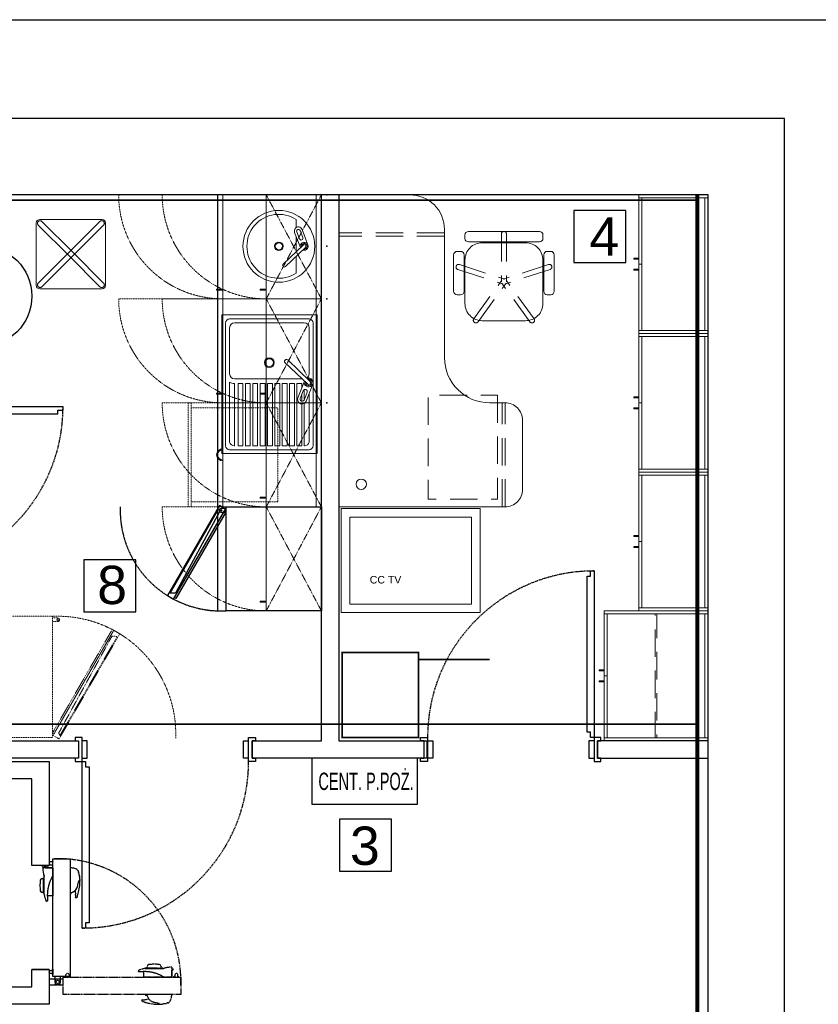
# Model space of a CAD drawing. Header units: millimetres. Extents: x -7934 to 14836, y -13910 to -10668.
# Tile 21 of 42: x 2961 to 3421, y -12982 to -12414. Entities that reach past the tile are written whole.
import ezdxf
from ezdxf.enums import TextEntityAlignment as Align

# ---------------------------------------------------------------- set-up
doc = ezdxf.new("R2010")
doc.units = ezdxf.units.MM
for name, pattern in [('DASH', [0.75, 0.5, -0.25]), ('DASHED', [0.75, 0.5, -0.25]), ('DASHED2', [0.375, 0.25, -0.125]), ('DGN Style 2', [53.396408, 32.037845, -21.358563]), ('HIDDEN2', [4.7625, 3.175, -1.5875])]:
    doc.linetypes.add(name, pattern=pattern)
doc.layers.add('A_Podkład', color=253, linetype='Continuous', transparency=0.4)
doc.layers.add('INSTAL', color=50, linetype='Continuous')
doc.layers.add('NIEBIESKA', color=4, linetype='Continuous')
doc.layers.add('INSTAL DLP', color=70, linetype='Continuous', lineweight=70)
doc.styles.add('Arial', font='arial.ttf', dxfattribs={"height": 25})
doc.styles.get("Standard").update_dxf_attribs({"font": 'arial.ttf'})

# ---------------------------------------------------------------- blocks, each defined once
blk = doc.blocks.new('podkład')
at = {"layer": 'A_Podkład'}
for p, q in [((577, -44), (577, -284)), ((782.65, -53.11), (782.65, -83.11)), ((812.65, -53.11), (782.65, -53.11)), ((812.65, -83.11), (812.65, -53.11)), ((782.65, -83.11), (812.65, -83.11)), ((530.01, -254.48), (500.01, -254.48)), ((500.01, -254.48), (500.01, -284.48)), ((530.01, -284.48), (530.01, -254.48)), ((500.01, -284.48), (530.01, -284.48)), ((647.42, -404.22), (647.42, -434.22)), ((677.42, -404.22), (647.42, -404.22)), ((677.42, -434.22), (677.42, -404.22)), ((476.08, -431.68), (475.89, -431)), ((477.88, -431.59), (477.88, -432.32)), ((477.89, -431), (477.89, -431.85)), ((478.16, -431.87), (479.18, -431.43)), ((479.27, -431.68), (479.38, -431.28)), ((479.47, -431.1), (479.49, -431)), ((476.27, -431.88), (476.26, -431.88)), ((477.06, -431.9), (476.38, -431.9)), ((476.65, -432.27), (476.84, -432.27)), ((476.84, -432.27), (476.84, -432.32)), ((476.84, -432.32), (476.85, -432.32)), ((476.85, -432.32), (476.87, -432.32)), ((476.87, -432.32), (476.89, -432.32)), ((476.89, -432.32), (476.92, -432.32)), ((476.92, -432.32), (476.94, -432.32)), ((482.09, -432.29), (476.94, -432.32)), ((477.08, -437.29), (477.1, -437.29)), ((477.1, -437.25), (477.1, -437.25)), ((477.1, -437.28), (477.1, -437.25)), ((477.1, -437.32), (477.1, -437.28)), ((477.1, -437.38), (477.1, -437.32)), ((477.1, -437.45), (477.1, -437.38)), ((478.99, -431.9), (477.88, -431.9)), ((477.94, -432.28), (477.94, -432.32)), ((477.94, -432.28), (482.09, -432.28)), ((481.76, -437.41), (481.85, -437.26)), ((481.85, -437.26), (481.92, -437.14)), ((481.92, -437.14), (481.98, -437.02)), ((482.09, -432.28), (482.09, -448.37)), ((492.14, -432.78), (492.16, -432.78)), ((492.14, -432.78), (492.14, -447.21)), ((492.16, -432.28), (492.16, -447.58)), ((496.99, -434.55), (496.99, -434.98)), ((647.42, -434.22), (677.42, -434.22)), ((474.7, -441.82), (474.7, -443.12)), ((475.94, -438.49), (476.82, -438.47)), ((476.82, -446.57), (476.82, -438.37)), ((477.1, -437.54), (477.1, -437.45)), ((477.1, -437.64), (477.1, -437.54)), ((477.11, -437.76), (477.1, -437.64)), ((477.11, -437.89), (477.11, -437.76)), ((477.11, -438.04), (477.11, -437.89)), ((477.11, -438.21), (477.11, -438.04)), ((477.12, -438.38), (477.11, -438.21)), ((477.12, -438.57), (477.12, -438.38)), ((477.12, -438.77), (477.12, -438.57)), ((477.12, -438.97), (477.12, -438.77)), ((477.13, -439.18), (477.12, -438.97)), ((477.13, -439.4), (477.13, -439.18)), ((477.13, -439.63), (477.13, -439.4)), ((477.13, -439.88), (477.13, -439.63)), ((477.14, -440.14), (477.13, -439.88)), ((477.14, -440.41), (477.14, -440.14)), ((477.14, -440.68), (477.14, -440.41)), ((477.14, -440.96), (477.14, -440.68)), ((477.14, -441.24), (477.14, -440.96)), ((477.14, -441.53), (477.14, -441.24)), ((477.15, -441.82), (477.14, -441.53)), ((477.14, -443.28), (477.15, -442.99)), ((477.15, -442.11), (477.15, -441.82)), ((477.15, -442.4), (477.15, -442.11)), ((477.15, -442.7), (477.15, -442.4)), ((477.15, -442.99), (477.15, -442.7)), ((479.6, -442.79), (479.53, -443.08)), ((479.67, -442.51), (479.6, -442.79)), ((479.75, -442.22), (479.67, -442.51)), ((479.83, -441.93), (479.75, -442.22)), ((479.92, -441.65), (479.83, -441.93)), ((480.01, -441.37), (479.92, -441.65)), ((480.1, -441.08), (480.01, -441.37)), ((480.2, -440.8), (480.1, -441.08)), ((480.31, -440.52), (480.2, -440.8)), ((480.41, -440.24), (480.31, -440.52)), ((480.52, -439.96), (480.41, -440.24)), ((480.64, -439.68), (480.52, -439.96)), ((480.75, -439.4), (480.64, -439.68)), ((480.88, -439.13), (480.75, -439.4)), ((481, -438.85), (480.88, -439.13)), ((481.13, -438.58), (481, -438.85)), ((481.27, -438.31), (481.13, -438.58)), ((481.4, -438.04), (481.27, -438.31)), ((481.5, -437.85), (481.4, -438.04)), ((481.52, -437.82), (481.5, -437.85)), ((481.55, -437.76), (481.52, -437.82)), ((481.56, -437.74), (481.55, -437.76)), ((481.67, -437.56), (481.56, -437.74)), ((481.67, -437.56), (481.76, -437.41)), ((497.57, -439.6), (497.03, -439.91)), ((497.72, -439.51), (497.57, -439.6)), ((476.82, -446.47), (475.94, -446.45)), ((477.1, -447.65), (477.08, -447.65)), ((477.1, -447.28), (477.11, -447.15)), ((477.1, -447.38), (477.1, -447.28)), ((477.1, -447.47), (477.1, -447.38)), ((477.1, -447.55), (477.1, -447.47)), ((477.1, -447.61), (477.1, -447.55)), ((477.1, -447.66), (477.1, -447.61)), ((477.1, -447.68), (477.1, -447.66)), ((477.1, -447.69), (477.1, -447.68)), ((477.1, -447.69), (477.1, -447.69)), ((477.11, -446.7), (477.12, -446.52)), ((477.11, -446.86), (477.11, -446.7)), ((477.11, -447.02), (477.11, -446.86)), ((477.11, -447.15), (477.11, -447.02)), ((477.12, -445.91), (477.13, -445.68)), ((477.12, -446.12), (477.12, -445.91)), ((477.12, -446.33), (477.12, -446.12)), ((477.12, -446.52), (477.12, -446.33)), ((477.13, -445.2), (477.14, -444.94)), ((477.13, -445.44), (477.13, -445.2)), ((477.13, -445.68), (477.13, -445.44)), ((477.14, -443.57), (477.14, -443.28)), ((477.14, -443.85), (477.14, -443.57)), ((477.14, -444.14), (477.14, -443.85)), ((477.14, -444.41), (477.14, -444.14)), ((477.14, -444.68), (477.14, -444.41)), ((477.14, -444.94), (477.14, -444.68)), ((478.95, -447.36), (478.94, -447.64)), ((478.94, -447.64), (478.94, -447.93)), ((478.94, -447.93), (478.94, -448.21)), ((478.94, -448.21), (478.94, -448.49)), ((482.09, -448.37), (478.94, -448.4)), ((478.94, -448.49), (478.95, -448.77)), ((478.96, -447.08), (478.95, -447.36)), ((478.97, -446.79), (478.96, -447.08)), ((478.99, -446.51), (478.97, -446.79)), ((479.01, -446.22), (478.99, -446.51)), ((479.04, -445.94), (479.01, -446.22)), ((479.07, -445.65), (479.04, -445.94)), ((479.11, -445.37), (479.07, -445.65)), ((479.14, -445.08), (479.11, -445.37)), ((479.19, -444.8), (479.14, -445.08)), ((479.23, -444.51), (479.19, -444.8)), ((479.28, -444.22), (479.23, -444.51)), ((479.34, -443.94), (479.28, -444.22)), ((479.4, -443.65), (479.34, -443.94)), ((479.46, -443.37), (479.4, -443.65)), ((479.53, -443.08), (479.46, -443.37)), ((492.14, -447.21), (492.16, -447.2)), ((492.16, -447.58), (492.28, -447.55)), ((492.71, -446.54), (492.59, -447.23)), ((478.83, -451.47), (478.43, -451.47)), ((478.89, -451.44), (478.89, -451.44)), ((478.9, -451.44), (478.89, -451.44)), ((478.91, -451.43), (478.9, -451.44)), ((478.92, -451.42), (478.91, -451.43)), ((478.94, -451.41), (478.92, -451.42)), ((478.96, -451.39), (478.94, -451.41)), ((478.95, -448.77), (478.96, -449.05)), ((478.96, -449.05), (478.98, -449.33)), ((478.98, -451.37), (478.96, -451.39)), ((478.98, -449.33), (479, -449.6)), ((479.01, -451.34), (478.98, -451.37)), ((479, -449.6), (479.02, -449.88)), ((479.02, -451.33), (479.01, -451.34)), ((479.02, -449.88), (479.03, -449.91)), ((479.03, -449.91), (479.03, -449.99)), ((479.03, -449.99), (479.04, -450.09)), ((479.04, -451.32), (479.03, -451.32)), ((479.04, -450.09), (479.05, -450.18)), ((479.05, -451.3), (479.04, -451.32)), ((479.05, -450.18), (479.06, -450.26)), ((479.06, -451.28), (479.05, -451.3)), ((479.06, -450.26), (479.07, -450.35)), ((479.07, -451.26), (479.06, -451.28)), ((479.07, -450.35), (479.07, -450.43)), ((479.07, -450.43), (479.08, -450.51)), ((479.08, -451.23), (479.07, -451.26)), ((479.08, -450.51), (479.08, -450.59)), ((479.08, -450.59), (479.09, -450.66)), ((479.09, -451.16), (479.08, -451.19)), ((479.08, -451.19), (479.08, -451.23)), ((479.09, -450.66), (479.09, -450.73)), ((479.09, -450.73), (479.09, -450.8)), ((479.09, -450.8), (479.1, -450.86)), ((479.1, -451.07), (479.09, -451.11)), ((479.09, -451.11), (479.09, -451.16)), ((479.1, -450.86), (479.1, -450.92)), ((479.1, -450.92), (479.1, -450.97)), ((479.1, -450.97), (479.1, -451.02)), ((479.1, -451.02), (479.1, -451.07)), ((495.96, -449.32), (495.57, -449.54))]:
    blk.add_line(p, q, dxfattribs=at)
at = {"layer": 'A_Podkład', "linetype": 'DASHED2', "lineweight": 0, "ltscale": 0.5}
for p, q in [((637, -104), (605.2, -44)), ((605.2, -104), (637, -44)), ((637, -164), (605.2, -104)), ((605.2, -164), (637, -104)), ((637, -224), (605.2, -164)), ((605.2, -224), (637, -164)), ((637, -284), (605.2, -224)), ((605.2, -284), (637, -224))]:
    blk.add_line(p, q, dxfattribs=at)
at = {"layer": 'A_Podkład', "linetype": 'Continuous', "lineweight": 0}
for p, q in [((860, -44), (860, -124)), ((858.2, -45.8), (858.2, -122.2)), ((472.55, -96.2, 0), (472.55, -60.2, 0)), ((474.55, -58.2, 0), (510.55, -58.2, 0)), ((512.55, -60.2, 0), (512.55, -96.2, 0)), ((622.54, -58.23), (622.54, -62.84)), ((621.56, -65.64), (624.95, -74.41)), ((622.77, -65.33), (624.35, -69.42)), ((624.73, -64.57), (626.31, -68.66)), ((625.83, -63.99), (629.27, -72.88)), ((626.46, -72.99), (614.91, -83.95)), ((622.54, -68.17), (622.54, -76.7)), ((627.81, -74.41), (616.27, -85.37)), ((622.54, -79.41), (622.54, -89.17)), ((719.78, -91.63), (719.78, -86.63)), ((764.78, -91.63), (764.78, -86.63)), ((510.55, -98.2, 0), (474.55, -98.2, 0)), ((860, -124), (860, -204)), ((858.2, -125.8), (858.2, -202.2)), ((628.9, -153.03), (616.08, -140.86)), ((630.4, -151.45), (617.58, -139.27)), ((623.46, -161.2), (627.23, -151.45)), ((628.21, -163.03), (632.02, -153.16)), ((624.8, -161.54), (626.56, -157)), ((626.99, -162.38), (628.74, -157.84)), ((860, -204), (860, -284)), ((858.2, -205.8), (858.2, -282.2)), ((648.5, -225), (728.5, -225)), ((648.5, -285), (648.5, -225)), ((728.5, -225), (728.5, -285)), ((653.41, -229.92), (723.59, -229.92)), ((653.41, -280.09), (653.41, -229.92)), ((723.59, -229.92), (723.59, -280.09)), ((723.59, -280.09), (653.41, -280.09)), ((860, -284), (860, -359)), ((728.5, -285), (648.5, -285)), ((858.2, -285.8), (858.2, -357.2))]:
    blk.add_line(p, q, dxfattribs=at)
at = {"layer": 'A_Podkład', "linetype": 'DGN Style 2', "lineweight": 0}
for p, q in [((491.49, -79.26, 0), (473.72, -61.48, 0)), ((493.61, -77.14, 0), (475.84, -59.36, 0)), ((491.49, -77.14, 0), (509.26, -59.36, 0)), ((493.61, -79.26, 0), (511.39, -61.48, 0)), ((491.49, -77.14, 0), (473.72, -94.91, 0)), ((493.61, -79.26, 0), (475.84, -97.03, 0)), ((491.49, -79.26, 0), (509.26, -97.03, 0)), ((493.61, -77.14, 0), (511.39, -94.91, 0))]:
    blk.add_line(p, q, dxfattribs=at)
at = {"layer": 'A_Podkład', "linetype": 'HIDDEN2', "lineweight": 0, "ltscale": 5}
for p, q in [((708, -66), (647, -66)), ((708, -67.8), (647, -67.8)), ((740.78, -66.63), (740.78, -94.13)), ((743.78, -66.63), (743.78, -94.13)), ((716.59, -84.21), (742.74, -92.71)), ((767.97, -84.21), (741.82, -92.71)), ((715.66, -87.06), (741.82, -95.56)), ((768.9, -87.06), (742.74, -95.56)), ((724.9, -115.5), (741.07, -93.25)), ((727.33, -117.26), (743.49, -95.01)), ((757.23, -117.26), (741.07, -95.01)), ((759.66, -115.5), (743.49, -93.25)), ((741.2, -224), (741.2, -164)), ((743, -224), (743, -164))]:
    blk.add_line(p, q, dxfattribs=at)
at = {"layer": 'A_Podkład', "lineweight": 0}
for p, q in [((579.5, -113.31), (634.5, -113.31)), ((579.5, -193.31), (579.5, -113.31)), ((634.5, -113.31), (634.5, -193.31)), ((581.79, -188.73), (581.79, -117.9)), ((584.08, -115.6), (629.91, -115.6)), ((586.83, -117.9), (627.16, -117.9)), ((632.2, -117.9), (632.2, -188.73)), ((584.08, -147.35), (584.08, -120.65)), ((629.91, -120.65), (629.91, -147.35)), ((584.08, -152.02), (584.08, -186.72)), ((586.83, -152.84), (586.37, -152.84)), ((586.83, -150.1), (625.81, -150.1)), ((586.83, -152.84), (586.83, -188.73)), ((591.76, -152.84), (589.01, -152.84)), ((589.01, -152.84), (589.01, -188.73)), ((591.76, -152.84), (591.76, -188.73)), ((596, -152.84), (593.25, -152.84)), ((593.25, -152.84), (593.25, -188.73)), ((596, -152.84), (596, -188.73)), ((597.49, -152.84), (597.49, -188.73)), ((600.24, -152.84), (597.49, -152.84)), ((600.24, -152.84), (600.24, -188.73)), ((601.73, -152.84), (601.73, -188.73)), ((604.48, -152.84), (601.73, -152.84)), ((604.48, -152.84), (604.48, -188.73)), ((608.71, -152.84), (605.96, -152.84)), ((605.96, -152.84), (605.96, -188.73)), ((608.71, -152.84), (608.71, -188.73)), ((610.2, -152.84), (610.2, -188.73)), ((612.95, -152.84), (610.2, -152.84)), ((612.95, -152.84), (612.95, -188.73)), ((614.44, -152.84), (614.44, -188.73)), ((617.19, -152.84), (614.44, -152.84)), ((617.19, -152.84), (617.19, -188.73)), ((618.68, -152.84), (618.68, -188.73)), ((621.43, -152.84), (618.68, -152.84)), ((621.43, -152.84), (621.43, -188.73)), ((622.92, -152.84), (622.92, -188.73)), ((625.67, -152.84), (622.92, -152.84)), ((625.67, -152.84), (625.67, -155.48)), ((627.16, -156.35), (627.16, -161.93)), ((629.91, -158.62), (629.91, -186.72)), ((625.67, -159.29), (625.67, -163.11)), ((625.67, -164.65), (625.67, -188.73)), ((627.16, -164.29), (627.16, -188.73)), ((629.91, -191.02), (584.08, -191.02)), ((586.68, -188.73), (586.83, -188.73)), ((591.76, -188.73), (589.01, -188.73)), ((596, -188.73), (593.25, -188.73)), ((600.24, -188.73), (597.49, -188.73)), ((604.48, -188.73), (601.73, -188.73)), ((608.71, -188.73), (605.96, -188.73)), ((612.95, -188.73), (610.2, -188.73)), ((617.19, -188.73), (614.44, -188.73)), ((621.43, -188.73), (618.68, -188.73)), ((625.67, -188.73), (622.92, -188.73)), ((627.32, -188.73), (627.16, -188.73)), ((634.5, -193.31), (579.5, -193.31))]:
    blk.add_line(p, q, dxfattribs=at)
at = {"layer": 'A_Podkład', "ltscale": 0.1}
blk.add_line((477.88, -431.9), (477.06, -431.9), dxfattribs=at)
at = {"layer": 'A_Podkład', "linetype": 'DASHED'}
for p, q in [((541.17, -487.91), (539.88, -487.91)), ((531.53, -492.03), (531.53, -491.63)), ((531.55, -492.1), (531.55, -492.1)), ((531.56, -492.1), (531.55, -492.1)), ((531.57, -492.11), (531.56, -492.1)), ((531.58, -492.12), (531.57, -492.11)), ((531.59, -492.14), (531.58, -492.12)), ((531.61, -492.16), (531.59, -492.14)), ((531.63, -492.18), (531.61, -492.16)), ((531.65, -492.21), (531.63, -492.18)), ((531.67, -492.23), (531.65, -492.21)), ((531.68, -492.24), (531.67, -492.23)), ((531.69, -492.25), (531.68, -492.24)), ((531.71, -492.26), (531.69, -492.25)), ((531.73, -492.27), (531.71, -492.26)), ((531.77, -492.28), (531.73, -492.27)), ((531.8, -492.29), (531.77, -492.28)), ((531.84, -492.29), (531.8, -492.29)), ((531.88, -492.3), (531.84, -492.29)), ((531.93, -492.3), (531.88, -492.3)), ((531.97, -492.3), (531.93, -492.3)), ((532.02, -492.3), (531.97, -492.3)), ((532.08, -492.3), (532.02, -492.3)), ((532.14, -492.3), (532.08, -492.3)), ((532.2, -492.3), (532.14, -492.3)), ((532.27, -492.29), (532.2, -492.3)), ((532.34, -492.29), (532.27, -492.29)), ((532.41, -492.29), (532.34, -492.29)), ((532.49, -492.28), (532.41, -492.29)), ((532.56, -492.28), (532.49, -492.28)), ((532.65, -492.27), (532.56, -492.28)), ((532.73, -492.26), (532.65, -492.27)), ((532.82, -492.25), (532.73, -492.26)), ((532.91, -492.25), (532.82, -492.25)), ((533, -492.24), (532.91, -492.25)), ((533.09, -492.23), (533, -492.24)), ((533.11, -492.23), (533.09, -492.23)), ((533.39, -492.2), (533.11, -492.23)), ((533.67, -492.18), (533.39, -492.2)), ((533.95, -492.17), (533.67, -492.18)), ((534.23, -492.15), (533.95, -492.17)), ((534.51, -492.14), (534.23, -492.15)), ((534.79, -492.14), (534.51, -492.14)), ((534.63, -495.3), (534.6, -492.14)), ((535.07, -492.14), (534.79, -492.14)), ((535.35, -492.14), (535.07, -492.14)), ((535.3, -490.3), (535.31, -490.3)), ((535.3, -490.3), (535.3, -490.3)), ((535.31, -490.3), (535.34, -490.3)), ((535.34, -490.3), (535.38, -490.3)), ((535.35, -490.3), (535.35, -490.28)), ((535.64, -492.15), (535.35, -492.14)), ((535.38, -490.3), (535.44, -490.3)), ((535.44, -490.3), (535.52, -490.3)), ((535.52, -490.3), (535.61, -490.31)), ((535.61, -490.31), (535.72, -490.31)), ((535.92, -492.16), (535.64, -492.15)), ((535.72, -490.31), (535.84, -490.31)), ((535.84, -490.31), (535.98, -490.31)), ((536.2, -492.18), (535.92, -492.16)), ((535.98, -490.31), (536.13, -490.32)), ((536.13, -490.32), (536.3, -490.32)), ((536.49, -492.19), (536.2, -492.18)), ((536.3, -490.32), (536.48, -490.32)), ((536.43, -490.02), (544.63, -490.02)), ((536.48, -490.32), (536.67, -490.32)), ((536.77, -492.22), (536.49, -492.19)), ((536.53, -490.02), (536.54, -489.14)), ((536.67, -490.32), (536.87, -490.33)), ((537.06, -492.24), (536.77, -492.22)), ((536.87, -490.33), (537.09, -490.33)), ((537.34, -492.27), (537.06, -492.24)), ((537.09, -490.33), (537.31, -490.33)), ((537.31, -490.33), (537.55, -490.33)), ((537.63, -492.31), (537.34, -492.27)), ((537.55, -490.33), (537.8, -490.34)), ((537.91, -492.35), (537.63, -492.31)), ((537.8, -490.34), (538.05, -490.34)), ((538.2, -492.39), (537.91, -492.35)), ((538.05, -490.34), (538.32, -490.34)), ((538.49, -492.44), (538.2, -492.39)), ((538.32, -490.34), (538.58, -490.34)), ((538.77, -492.49), (538.49, -492.44)), ((538.58, -490.34), (538.86, -490.34)), ((539.06, -492.54), (538.77, -492.49)), ((538.86, -490.34), (539.14, -490.35)), ((539.34, -492.6), (539.06, -492.54)), ((539.14, -490.35), (539.43, -490.35)), ((539.63, -492.66), (539.34, -492.6)), ((539.43, -490.35), (539.72, -490.35)), ((539.92, -492.73), (539.63, -492.66)), ((539.72, -490.35), (540.01, -490.35)), ((540.2, -492.8), (539.92, -492.73)), ((540.01, -490.35), (540.3, -490.35)), ((540.49, -492.88), (540.2, -492.8)), ((540.3, -490.35), (540.59, -490.35)), ((540.78, -492.95), (540.49, -492.88)), ((540.59, -490.35), (540.89, -490.35)), ((541.06, -493.04), (540.78, -492.95)), ((540.89, -490.35), (541.18, -490.35)), ((541.35, -493.12), (541.06, -493.04)), ((541.18, -490.35), (541.47, -490.35)), ((541.63, -493.21), (541.35, -493.12)), ((541.47, -490.35), (541.76, -490.35)), ((541.91, -493.31), (541.63, -493.21)), ((541.76, -490.35), (542.04, -490.35)), ((542.2, -493.41), (541.91, -493.31)), ((542.04, -490.35), (542.32, -490.34)), ((542.48, -493.51), (542.2, -493.41)), ((542.32, -490.34), (542.59, -490.34)), ((542.76, -493.62), (542.48, -493.51)), ((542.59, -490.34), (542.86, -490.34)), ((543.04, -493.73), (542.76, -493.62)), ((542.86, -490.34), (543.12, -490.34)), ((543.31, -493.84), (543.04, -493.73)), ((543.12, -490.34), (543.37, -490.34)), ((543.59, -493.96), (543.31, -493.84)), ((543.37, -490.34), (543.59, -490.33)), ((543.59, -490.33), (543.81, -490.33)), ((543.87, -494.08), (543.59, -493.96)), ((543.81, -490.33), (544.02, -490.33)), ((544.14, -494.21), (543.87, -494.08)), ((544.02, -490.33), (544.22, -490.33)), ((544.22, -490.33), (544.42, -490.32)), ((544.42, -490.32), (544.61, -490.32)), ((544.51, -489.14), (544.52, -490.02)), ((544.61, -490.32), (544.79, -490.32)), ((544.79, -490.32), (544.95, -490.31)), ((544.95, -490.31), (545.1, -490.31)), ((545.1, -490.31), (545.24, -490.31)), ((545.24, -490.31), (545.35, -490.31)), ((545.35, -490.31), (545.46, -490.31)), ((545.46, -490.31), (545.55, -490.3)), ((545.55, -490.3), (545.62, -490.3)), ((545.62, -490.3), (545.68, -490.3)), ((545.68, -490.3), (545.72, -490.3)), ((545.71, -490.28), (545.71, -490.3)), ((545.72, -490.3), (545.74, -490.3)), ((545.74, -490.3), (545.75, -490.3)), ((550.68, -490.05), (550.68, -490.07)), ((550.68, -490.05), (550.68, -490.05)), ((550.73, -490.05), (550.68, -490.05)), ((550.68, -490.07), (550.68, -490.1)), ((550.68, -490.1), (550.68, -490.13)), ((550.68, -490.13), (550.68, -490.14)), ((550.7, -495.3), (550.68, -490.14)), ((551.4, -491.09), (550.68, -491.09)), ((550.72, -491.15), (550.68, -491.15)), ((550.72, -491.15), (550.72, -495.3)), ((550.73, -489.85), (550.73, -490.05)), ((550.72, -495.3), (534.63, -495.3)), ((544.42, -494.33), (544.14, -494.21)), ((544.69, -494.47), (544.42, -494.33)), ((544.96, -494.61), (544.69, -494.47)), ((545.14, -494.7), (544.96, -494.61)), ((545.18, -494.72), (545.14, -494.7)), ((545.24, -494.76), (545.18, -494.72)), ((545.26, -494.77), (545.24, -494.76)), ((545.43, -494.87), (545.26, -494.77)), ((545.43, -494.87), (545.59, -494.96)), ((545.59, -494.96), (545.74, -495.05)), ((545.74, -495.05), (545.86, -495.12)), ((545.86, -495.12), (545.98, -495.19)), ((535.42, -505.37), (535.44, -505.49)), ((550.72, -505.37), (535.42, -505.37)), ((535.79, -505.35), (535.8, -505.37)), ((550.22, -505.35), (535.79, -505.35)), ((550.22, -505.35), (550.22, -505.37)), ((533.67, -509.16), (533.45, -508.78)), ((536.46, -505.92), (535.76, -505.79)), ((543.4, -510.77), (543.09, -510.23)), ((543.48, -510.92), (543.4, -510.77)), ((548.44, -510.2), (548.02, -510.2))]:
    blk.add_line(p, q, dxfattribs=at)
at = {"layer": 'A_Podkład'}
for points in [[(449, -1244), (904, -1244), (904, 0), (0, 0), (0, -1244), (252, -1244)], [(647, -44), (647, -359), (697.75, -359), (697.75, -369), (597, -369), (597, -359), (637, -359), (637, -44)], [(44, -353), (185, -353), (185, -253), (169.75, -253), (169.75, -241), (184, -241), (184, -241), (185, -241), (185, -231.25), (196, -231.25), (196, -250.62), (196, -353), (380, -353), (380, -264.25), (390, -264.25), (390, -359), (497, -359), (497, -369), (391, -369), (391, -369)], [(495, -359), (497, -359), (497, -369), (495, -369), (495, -371), (499, -371), (499, -369), (499, -357), (495, -357), (495, -359)], [(599, -359), (597, -359), (597, -369), (599, -369), (599, -371), (595, -371), (595, -369), (595, -357), (599, -357), (599, -359)], [(694.25, -369), (696.25, -369), (696.25, -359), (694.25, -359), (694.25, -357), (698.25, -357), (698.25, -359), (698.25, -371), (694.25, -371), (694.25, -369)], [(798.25, -369), (796.25, -369), (796.25, -359), (798.25, -359), (798.25, -357), (794.25, -357), (794.25, -359), (794.25, -371), (798.25, -371), (798.25, -369)], [(499, -369), (502, -369), (502, -359), (499, -359)], [(595, -369), (592, -369), (592, -359), (595, -359)], [(698.25, -359), (701.25, -359), (701.25, -369), (698.25, -369)], [(794.25, -359), (791.25, -359), (791.25, -369), (794.25, -369)], [(860, -359), (796.25, -359), (796.25, -369), (860, -369)], [(380, -381), (380, -421), (370, -421), (370, -381), (270, -381), (270, -581), (370, -581), (370, -481), (380, -481), (380, -501), (470, -501), (470, -491), (480, -491), (480, -511), (380, -511), (380, -591), (260, -591), (260, -371), (480, -371), (480, -431), (470, -431), (470, -381), (380, -381), (380, -419.9)], [(480, -431), (470, -431)], [(480, -491), (470, -491)]]:
    blk.add_lwpolyline(points, dxfattribs=at)
for points in [[(44, -1229), (860, -1229), (860, -44), (44, -44)], [(392, -168.25), (395, -168.25), (395, -170.25), (485, -170.25), (485, -168.25), (488, -168.25), (488, -166.25), (392, -166.25)], [(578.26, -223.27), (548.26, -275.23), (551.73, -277.23), (581.73, -225.27)], [(549.7, -273.75), (577.7, -225.25), (578.51, -226.59), (552.83, -273.82)], [(582.09, -226.63), (553.09, -276.86), (552.23, -276.36), (581.23, -226.13)], [(637, -224), (637, -284), (582, -284), (582, -224)], [(792.25, -357), (792.25, -354), (790.25, -354), (790.25, -264), (792.25, -264), (792.25, -261), (794.25, -261), (794.25, -357)], [(501, -371), (501, -374), (503, -374), (503, -464), (501, -464), (501, -467), (499, -467), (499, -371)]]:
    blk.add_lwpolyline(points, close=True, dxfattribs=at)
at = {"layer": 'A_Podkład', "linetype": 'DASHED2', "lineweight": 0, "ltscale": 0.5}
for points in [[(520.1, -44), (580.1, -44)], [(605.2, -44), (545.2, -44)], [(520.1, -104), (580.1, -104)], [(605.2, -104), (545.2, -104)], [(605.2, -164), (545.2, -164)], [(561.9, -166.8), (561.9, -164), (560.1, -164), (560.1, -224), (561.9, -224), (561.9, -221.2)], [(605.2, -224), (545.2, -224)]]:
    blk.add_lwpolyline(points, dxfattribs=at)
at = {"layer": 'A_Podkład', "linetype": 'Continuous', "lineweight": 0, "flags": 128}
for points in [[(633.9, -104), (580.1, -104), (580.1, -44), (633.9, -44)], [(637, -104), (605.2, -104), (605.2, -44), (637, -44)], [(860, -45.8), (820, -45.8), (820, -44), (860, -44)], [(821.8, -45.8), (821.8, -84), (820, -84), (820, -45.8)], [(820, -81.16), (817.2, -81.16), (817.2, -80.56), (820, -80.56)], [(821.8, -84), (821.8, -122.2), (820, -122.2), (820, -84)], [(820, -86.84), (817.2, -86.84), (817.2, -87.44), (820, -87.44)], [(576.6, -98.5), (580.1, -98.5), (580.1, -99), (576.6, -99)], [(601.7, -98.5), (605.2, -98.5), (605.2, -99), (601.7, -99)], [(633.9, -164), (580.1, -164), (580.1, -104), (633.9, -104)], [(637, -164), (605.2, -164), (605.2, -104), (637, -104)], [(860, -124), (820, -124), (820, -122.2), (860, -122.2)], [(860, -125.8), (820, -125.8), (820, -124), (860, -124)], [(821.8, -125.8), (821.8, -164), (820, -164), (820, -125.8)], [(576.6, -158.5), (580.1, -158.5), (580.1, -159), (576.6, -159)], [(601.7, -158.5), (605.2, -158.5), (605.2, -159), (601.7, -159)], [(633.9, -224), (580.1, -224), (580.1, -164), (633.9, -164)], [(637, -224), (605.2, -224), (605.2, -164), (637, -164)], [(820, -161.16), (817.2, -161.16), (817.2, -160.56), (820, -160.56)], [(821.8, -164), (821.8, -202.2), (820, -202.2), (820, -164)], [(820, -166.84), (817.2, -166.84), (817.2, -167.44), (820, -167.44)], [(860, -204), (820, -204), (820, -202.2), (860, -202.2)], [(860, -205.8), (820, -205.8), (820, -204), (860, -204)], [(821.8, -205.8), (821.8, -244), (820, -244), (820, -205.8)], [(601.7, -218.5), (605.2, -218.5), (605.2, -219), (601.7, -219)], [(637, -284), (605.2, -284), (605.2, -224), (637, -224)], [(820, -241.16), (817.2, -241.16), (817.2, -240.56), (820, -240.56)], [(821.8, -244), (821.8, -282.2), (820, -282.2), (820, -244)], [(820, -246.84), (817.2, -246.84), (817.2, -247.44), (820, -247.44)], [(601.7, -278.5), (605.2, -278.5), (605.2, -279), (601.7, -279)], [(860, -285.8), (800, -285.8), (800, -284), (860, -284)], [(860, -284), (820, -284), (820, -282.2), (860, -282.2)], [(801.8, -285.8), (801.8, -321.5), (800, -321.5), (800, -285.8)], [(800, -318.66), (797.2, -318.66), (797.2, -318.06), (800, -318.06)], [(801.8, -321.5), (801.8, -357.2), (800, -357.2), (800, -321.5)], [(800, -324.34), (797.2, -324.34), (797.2, -324.94), (800, -324.94)], [(860, -359), (800, -359), (800, -357.2), (860, -357.2)]]:
    blk.add_lwpolyline(points, close=True, dxfattribs=at)
at = {"layer": 'A_Podkład', "lineweight": 0, "flags": 128}
blk.add_lwpolyline([(734, -164), (743, -164, -0.414214), (753, -174), (753, -214, -0.414214), (743, -224), (647, -224), (647, -44), (688, -44, -0.414214), (708, -64), (708, -138, 0.414214)], format="xyb", close=True, dxfattribs=at)
at = {"layer": 'A_Podkład', "linetype": 'Continuous', "lineweight": 0, "flags": 128}
for points in [[(762.78, -65.13), (721.78, -65.13, 0.414214), (719.78, -67.13), (719.78, -69.13, 0.414214), (721.78, -71.13), (762.78, -71.13, 0.414214), (764.78, -69.13), (764.78, -67.13, 0.414214)], [(729.78, -116.63, -0.414214), (719.78, -106.63), (719.78, -81.63, -0.414214), (729.78, -71.63), (754.78, -71.63, -0.414214), (764.78, -81.63), (764.78, -106.63, -0.414214), (754.78, -116.63)], [(713.28, -78.63), (713.28, -99.63, 0.414214), (715.28, -101.63), (717.28, -101.63, 0.414214), (719.28, -99.63), (719.28, -78.63, 0.414214), (717.28, -76.63), (715.28, -76.63, 0.414214)], [(767.28, -101.63), (769.28, -101.63, 0.414214), (771.28, -99.63), (771.28, -78.63, 0.414214), (769.28, -76.63), (767.28, -76.63, 0.414214), (765.28, -78.63), (765.28, -99.63, 0.414214)]]:
    blk.add_lwpolyline(points, format="xyb", close=True, dxfattribs=at)
at = {"layer": 'A_Podkład'}
for points in [[(391.8, -131.44), (391.8, -73.44), (441, -73.44, -1), (441, -131.44)], [(480, -499.75), (484.38, -499.75), (486.12, -499.54, 0.379651), (486.3, -499.34), (486.3, -496.86, 0.379651), (486.12, -496.66), (484.38, -496.45), (480, -496.45)], [(483.25, -495), (483.25, -497.58), (483.46, -499.32, 0.379651), (483.65, -499.5), (486.14, -499.5, 0.379651), (486.34, -499.32), (486.55, -497.58), (486.55, -495)]]:
    blk.add_lwpolyline(points, format="xyb", close=True, dxfattribs=at)
at = {"layer": 'A_Podkład', "linetype": 'HIDDEN2', "lineweight": 0, "ltscale": 5, "flags": 128}
for points in [[(738.5, -159.58), (738.5, -219.58), (698.5, -219.58), (698.5, -159.58)], [(830.5, -357.2), (829.5, -357.2), (829.5, -285.8), (830.5, -285.8)]]:
    blk.add_lwpolyline(points, close=True, dxfattribs=at)
at = {"layer": 'A_Podkład', "linetype": 'DASHED2', "lineweight": 0, "ltscale": 0.5}
for points in [[(611.9, -166.8), (611.9, -221.2), (561.9, -221.2), (561.9, -166.8)], [(392, -357.13), (392, -287.13), (482, -287.13), (482, -357.13)], [(485.73, -357.87), (520.73, -297.25), (517.27, -295.25), (482.27, -355.87)], [(481.9, -354.5), (515.9, -295.61), (516.77, -296.11), (482.77, -355)], [(519.3, -298.73), (486.3, -355.88), (485.48, -354.55), (516.17, -298.65)]]:
    blk.add_lwpolyline(points, close=True, dxfattribs=at)
at = {"layer": 'A_Podkład'}
for points, format in [([(582, -225), (579, -225, 1), (579, -227), (582, -227)], "xyb"), ([(693, -312, 1, 1, 0), (734, -312, 0, 0, -0.414214), (693, -353, 0, 0, -5.57121)], "xyseb"), ([(481.94, -431.01), (481.99, -431.01), (481.99, -431.11, 0.175422), (482.06, -431.3, 0.244753), (482.08, -431.31), (482.12, -431.31, 0.414214), (482.14, -431.28), (482.14, -428.53, 0.414214), (482.12, -428.51), (482.08, -428.51, 0.200685), (482.06, -428.52), (482.03, -428.57), (482.1, -428.25), (482.05, -428.24, 0.414214), (481.93, -428.32), (481.84, -428.71), (480.57, -428.71, 0.649069), (480.59, -430.51), (481.84, -430.51), (481.84, -430.91, 0.414214), (481.94, -431.01)], "xyb"), ([(482.22, -495, -0.414214), (482.14, -494.92), (482.14, -427.08, -0.414214), (482.22, -427), (492.07, -427, -0.414814), (492.14, -427.07), (492.14, -494.91, -0.414814), (492.07, -495), (482.22, -495)], "xyb"), ([(481.94, -490.99), (481.99, -490.99), (481.99, -490.89, -0.175422), (482.06, -490.7, -0.244753), (482.08, -490.69), (482.12, -490.69, -0.414214), (482.14, -490.71), (482.14, -493.46, -0.414214), (482.12, -493.49), (482.08, -493.49, -0.200685), (482.06, -493.48), (482.03, -493.43), (482.1, -493.75), (482.05, -493.76, -0.414214), (481.93, -493.68), (481.84, -493.29), (480.57, -493.29, -0.649069), (480.59, -491.49), (481.84, -491.49), (481.84, -491.09, -0.414214), (481.94, -490.99)], "xyb")]:
    blk.add_lwpolyline(points, format=format, dxfattribs=at)
at = {"layer": 'A_Podkład', "linetype": 'DASHED2', "lineweight": 0, "ltscale": 0.5}
blk.add_lwpolyline([(482, -288.13), (485, -288.13, -1), (485, -290.13), (482, -290.13)], format="xyb", dxfattribs=at)
at = {"layer": 'A_Podkład', "const_width": 1}
blk.add_lwpolyline([(649, -308), (649, -357), (693, -357), (693, -308)], close=True, dxfattribs=at)
at = {"layer": 'A_Podkład', "linetype": 'DASHED'}
for points in [[(492.01, -495.15), (492.01, -495.2), (492.11, -495.2, -0.175422), (492.3, -495.27, -0.244753), (492.31, -495.29), (492.31, -495.32, -0.414214), (492.28, -495.35), (489.53, -495.35, -0.414214), (489.51, -495.32), (489.51, -495.29, -0.200685), (489.51, -495.27), (489.57, -495.23), (489.25, -495.3), (489.24, -495.25, -0.414214), (489.32, -495.13), (489.71, -495.05), (489.71, -493.77, -0.649069), (491.51, -493.8), (491.51, -495.05), (491.91, -495.05, -0.414214), (492.01, -495.15)], [(551.99, -495.15), (551.99, -495.2), (551.89, -495.2, 0.175422), (551.69, -495.27, 0.244753), (551.69, -495.29), (551.69, -495.32, 0.414214), (551.71, -495.35), (554.46, -495.35, 0.414214), (554.49, -495.32), (554.49, -495.29, 0.200685), (554.48, -495.27), (554.43, -495.23), (554.74, -495.3), (554.75, -495.25, 0.414214), (554.68, -495.13), (554.29, -495.05), (554.29, -493.77, 0.649069), (552.49, -493.8), (552.49, -495.05), (552.09, -495.05, 0.414214), (551.99, -495.15)], [(488, -495.43, -0.414214), (488.08, -495.35), (555.92, -495.35, -0.414214), (556, -495.43), (556, -505.27, -0.414814), (555.92, -505.35), (488.08, -505.35, -0.414814), (488, -505.27), (488, -495.43)]]:
    blk.add_lwpolyline(points, format="xyb", dxfattribs=at)
blk.add_lwpolyline([(488, -496.45), (485.41, -496.45), (483.67, -496.66, 0.379651), (483.5, -496.86), (483.5, -499.34, 0.379651), (483.67, -499.54), (485.41, -499.75), (488, -499.75)], format="xyb", close=True, dxfattribs=at)
at = {"layer": 'A_Podkład', "linetype": 'Continuous', "lineweight": 0}
for radius in [20.7, 2.48, 2.06]:
    blk.add_circle((612.48, -73.7), radius, dxfattribs=at)
at = {"layer": 'A_Podkład', "lineweight": 0}
for centre, radius in [((607, -140.81), 2.75), ((607, -140.81), 2.29), ((660, -211), 3)]:
    blk.add_circle(centre, radius, dxfattribs=at)
at = {"layer": 'A_Podkład'}
for centre, radius in [((579, -226), 0.5), ((484.9, -498.1), 1)]:
    blk.add_circle(centre, radius, dxfattribs=at)
at = {"layer": 'A_Podkład', "linetype": 'DASHED2', "lineweight": 0, "ltscale": 0.5}
blk.add_circle((485, -289.13), 0.5, dxfattribs=at)
for centre, radius, start, end in [((580.1, -44), 60, 180, 270), ((605.2, -44), 60, 180, 270), ((580.1, -104), 60, 180, 270), ((605.2, -104), 60, 180, 270), ((605.2, -164), 60, 180, 270), ((605.2, -224), 60, 180, 270), ((485, -355.13), 68.03, 358.0233, 92.9614)]:
    blk.add_arc(centre, radius, start, end, dxfattribs=at)
at = {"layer": 'A_Podkład', "linetype": 'Continuous', "lineweight": 0}
for centre, radius, start, end in [((612.48, -73.7), 18.45, 56.9573, 303.0427), ((474.55, -60.2, 0), 2, 90, 180), ((510.55, -60.2, 0), 2, 0, 90), ((623.7, -64.81), 2.29, 21.1165, 201.1169), ((623.75, -64.95), 1.05, 21.1165, 201.1169), ((625.33, -69.04), 1.05, 201.1165, 21.1165), ((627.13, -73.7), 2.29, 248.9506, 198.0822), ((627.13, -73.7), 1.62, 260.7877, 186.2451), ((627.13, -73.7), 0.983, 313.5164, 133.5164), ((615.59, -84.66), 0.983, 133.5164, 313.5164), ((474.55, -96.2, 0), 2, 180, 270), ((510.55, -96.2, 0), 2, 270, 0), ((580.1, -194), 3.5, 90, 270), ((580.1, -194), 3, 90, 270)]:
    blk.add_arc(centre, radius, start, end, dxfattribs=at)
at = {"layer": 'A_Podkład', "linetype": 'DGN Style 2', "lineweight": 0}
for centre, start, end in [((474.78, -60.42, 0), 45, 225), ((510.33, -60.42, 0), 315, 135), ((474.78, -95.97, 0), 135, 315), ((510.33, -95.97, 0), 225, 45)]:
    blk.add_arc(centre, 1.5, start, end, dxfattribs=at)
at = {"layer": 'A_Podkład', "linetype": 'DGN Style 2', "lineweight": 0, "extrusion": (0, 0, -1)}
for centre, start, end in [((-742.28, -66.63), 0, 180), ((-716.13, -85.63), 288, 108), ((-768.43, -85.63), 72, 252), ((-726.12, -116.38), 216, 36), ((-758.44, -116.38), 144, 324)]:
    blk.add_arc(centre, 1.5, start, end, dxfattribs=at)
at = {"layer": 'A_Podkład', "lineweight": 0}
for centre, radius, start, end in [((584.08, -117.9), 2.29, 90, 180), ((586.83, -120.65), 2.75, 90, 180), ((627.16, -120.65), 2.75, 0, 90), ((629.91, -117.9), 2.29, 0, 90), ((586.83, -147.35), 2.75, 180, 270), ((627.16, -147.35), 2.75, 300.9154, 0), ((586.83, -147.8), 5.04, 236.9443, 270), ((586.75, -185.95), 2.78, 194.1751, 271.5828), ((627.24, -185.95), 2.78, 268.4172, 345.8249), ((584.08, -188.73), 2.29, 180, 270), ((629.91, -188.73), 2.29, 270, 0)]:
    blk.add_arc(centre, radius, start, end, dxfattribs=at)
at = {"layer": 'A_Podkład', "linetype": 'Continuous', "lineweight": 0, "extrusion": (0, 0, -1)}
for centre, radius, start, end in [((-616.83, -140.07), 1.09, 313.5164, 133.5164), ((-629.65, -152.24), 2.54, 68.9506, 18.0822), ((-629.65, -152.24), 1.8, 80.7877, 6.2451), ((-629.65, -152.24), 1.09, 133.5164, 313.5164), ((-627.65, -157.42), 1.17, 21.1165, 201.1165), ((-625.84, -162.12), 2.54, 201.1165, 21.1169), ((-625.9, -161.96), 1.17, 201.1165, 21.1169)]:
    blk.add_arc(centre, radius, start, end, dxfattribs=at)
at = {"layer": 'A_Podkład', "linetype": 'DASHED'}
for centre, radius, start, end in [((392, -166.25), 96, 270, 0), ((794.25, -357), 96, 90, 180), ((499, -371), 96, 270, 0), ((484.9, -498.1), 71.12, 358.5492, 91.3977), ((537.64, -489.16), 1.1, 96.4294, 179), ((540.53, -514.75), 26.85, 91.3775, 96.4294), ((540.53, -514.75), 26.85, 83.5706, 88.6225), ((543.41, -489.16), 1.1, 1, 83.5706), ((531.83, -491.63), 0.3, 110.6143, 180.0753), ((531.63, -492.03), 0.1, 180, 202.5613), ((531.63, -492.03), 0.1, 202.5613, 221.4404), ((531.74, -492.16), 0.0994, 221.7156, 226.8378), ((540.53, -514.75), 25, 102.0583, 110.6235), ((535.47, -490.28), 0.12, 99.1221, 180), ((539.44, -515.04), 25.2, 96.8878, 99.1221), ((536.43, -490.07), 0.05, 90, 96.8878), ((541.61, -515.04), 25.2, 80.8779, 83.1122), ((544.63, -490.07), 0.05, 83.1122, 90), ((545.59, -490.28), 0.12, 0, 80.8779), ((540.53, -514.75), 25, 77.3579, 77.9398), ((546.02, -490.26), 0.1, 257.1623, 289.1967), ((550.73, -503.55), 14, 91.2445, 109.4981), ((550.43, -489.85), 0.3, 0.5, 91.2445), ((550.65, -490.99), 0.85, 0, 88.3774), ((551.4, -490.99), 0.1, 270, 0), ((535.83, -505.4), 0.4, 193.02, 260.1584), ((541.72, -505.29), 9, 342, 359.5), ((533.63, -508.68), 0.2, 83.3009, 209.9542), ((534.28, -498.5), 10, 266.4098, 275.6102), ((543.6, -481.37), 29.61, 250.878, 252.5905), ((543.73, -480.98), 30.01, 252.5799, 254.7416), ((543.73, -481), 30, 254.7421, 269.4519), ((543.08, -504.01), 6.89, 193.8515, 202.831), ((541.38, -504.78), 5.02, 202.2612, 254.2928), ((546.11, -487.25), 23.18, 254.786, 262.8455), ((408.21, -588.73), 156.22, 29.8502, 30.1498), ((543.44, -510.95), 0.05, 269.4509, 30), ((543.75, -510.95), 0.05, 210.0045, 270.1822), ((543.72, -502), 9, 270.1845, 284.3275), ((375.81, 949.08), 1469.59, 276.65121, 276.70085), ((547.06, -508.71), 1.77, 277.286, 300.1602), ((544.04, -503.42), 7.87, 299.84, 301.9601), ((548.47, -509.3), 0.902, 268.5205, 313.3237), ((546, -506.68), 4.5, 313.3468, 342)]:
    blk.add_arc(centre, radius, start, end, dxfattribs=at)
at = {"layer": 'A_Podkład', "linetype": 'DASHED2'}
blk.add_arc((579, -226), 58.03, 178.0251, 272.9631, dxfattribs=at)
at = {"layer": 'A_Podkład'}
for centre, radius, start, end in [((476.37, -431.6), 0.3, 195, 249.9026), ((477.78, -432.34), 0.85, 90, 178.3774), ((477.78, -431.59), 0.1, 0, 90), ((478.99, -431.6), 0.3, 270, 345), ((478.98, -430.97), 0.5, 293, 345), ((476.38, -431.59), 0.307, 250.1256, 270.0096), ((476.65, -432.57), 0.3, 90.5, 181.2445), ((490.34, -432.27), 14, 181.2445, 199.4981), ((501.84, -441.39), 25.2, 170.8779, 173.1122), ((477.08, -437.41), 0.12, 90, 170.8779), ((501.54, -442.47), 25, 167.3579, 167.9398), ((477.05, -436.98), 0.1, 347.1623, 19.1967), ((477.94, -431.85), 0.05, 180, 270), ((478, -431.5), 0.4, 270, 293), ((492.09, -441.28), 9, 72, 89.5), ((493.48, -437), 4.5, 43.3468, 72), ((496.09, -434.53), 0.902, 358.5205, 43.3237), ((490.21, -438.96), 7.87, 29.84, 31.9601), ((495.51, -435.94), 1.77, 7.286, 30.1602), ((-962.29, -607.19), 1469.59, 6.65121, 6.70085), ((488.79, -439.28), 9, 0.1845, 14.3275), ((501.54, -442.47), 26.85, 173.5706, 178.6225), ((475.96, -439.59), 1.1, 91, 173.5706), ((476.87, -438.37), 0.05, 173.1122, 180), ((491.58, -441.61), 5.02, 292.2612, 344.2928), ((474.04, -436.89), 23.18, 344.786, 352.8455), ((467.79, -439.27), 30, 344.7421, 359.4519), ((535.46, -505.4), 76.1, 119.6925, 120.3075), ((497.74, -439.56), 0.05, 359.4509, 120), ((497.74, -439.25), 0.05, 300.0045, 0.1822), ((501.54, -442.47), 26.85, 181.3775, 186.4294), ((475.96, -445.35), 1.1, 186.4294, 269), ((476.87, -446.57), 0.05, 180, 186.8878), ((501.84, -443.55), 25.2, 186.8878, 189.1221), ((477.08, -447.53), 0.12, 189.1221, 270), ((501.54, -442.47), 25, 192.0583, 200.6235), ((492.19, -447.16), 0.4, 283.02, 350.1584), ((490.81, -439.92), 6.89, 283.8515, 292.831), ((485.29, -448.72), 10, 356.4098, 5.6102), ((468.16, -439.39), 29.61, 340.878, 342.5905), ((467.78, -439.27), 30.01, 342.5799, 344.7416), ((478.43, -451.17), 0.3, 200.6143, 270.0753), ((478.83, -451.37), 0.1, 270, 292.5613), ((478.83, -451.37), 0.1, 292.5613, 311.4404), ((478.96, -451.26), 0.0994, 311.7156, 316.8378), ((495.47, -449.37), 0.2, 173.3009, 299.9542)]:
    blk.add_arc(centre, radius, start, end, dxfattribs=at)
for points, knots in [([(497.4, -436.93), (497.41, -436.93), (497.42, -436.94), (497.44, -436.95), (497.46, -436.97), (497.48, -436.98), (497.49, -437), (497.5, -437.02), (497.51, -437.03), (497.51, -437.05), (497.51, -437.05)], [0, 0, 0, 0, 0.232433, 0.455468, 0.67195, 0.883152, 1.089409, 1.291637, 1.491434, 1.690369, 1.690369, 1.690369, 1.690369]), ([(497.07, -439.7), (497.06, -439.7), (497.06, -439.7), (497.06, -439.7), (497.06, -439.71), (497.06, -439.71), (497.06, -439.73), (497.05, -439.75), (497.05, -439.77), (497.05, -439.78)], [0, 0, 0, 0, 0.0290633, 0.0714678, 0.0970914, 0.1891856, 0.2978479, 0.5497264, 0.8324144, 0.8324144, 0.8324144, 0.8324144]), ([(494.76, -445.5), (494.77, -445.54), (494.81, -445.63), (494.86, -445.79), (494.91, -445.99), (494.97, -446.2), (495.02, -446.4), (495.07, -446.59), (495.1, -446.77), (495.14, -446.95), (495.17, -447.13), (495.2, -447.31), (495.22, -447.49), (495.24, -447.63), (495.24, -447.71), (495.25, -447.74)], [17.111436, 17.111436, 17.111436, 17.111436, 18.224018, 20.113651, 22.180463, 24.288958, 26.716097, 28.391912, 30.195176, 32.128218, 33.887195, 35.711387, 37.691634, 39.144941, 40.092956, 40.092956, 40.092956, 40.092956]), ([(496.14, -449.09), (496.14, -449.1), (496.13, -449.11), (496.12, -449.14), (496.11, -449.16), (496.1, -449.18), (496.09, -449.21), (496.07, -449.23), (496.05, -449.25), (496.03, -449.27), (496.01, -449.29), (495.98, -449.31), (495.97, -449.32), (495.96, -449.32)], [0, 0, 0, 0, 0.199401, 0.485424, 0.754749, 1.002974, 1.27341, 1.527572, 1.816148, 2.125015, 2.404212, 2.697198, 2.999466, 2.999466, 2.999466, 2.999466])]:
    blk.add_open_spline(points, degree=3, knots=knots, dxfattribs=at)
at = {"layer": 'A_Podkład', "linetype": 'DASHED'}
for points, knots in [([(533.9, -509.34), (533.9, -509.34), (533.88, -509.34), (533.86, -509.33), (533.84, -509.32), (533.81, -509.3), (533.79, -509.29), (533.77, -509.27), (533.75, -509.25), (533.73, -509.23), (533.71, -509.21), (533.69, -509.19), (533.68, -509.17), (533.67, -509.16)], [0, 0, 0, 0, 0.199401, 0.485424, 0.754749, 1.002974, 1.27341, 1.527572, 1.816148, 2.125015, 2.404212, 2.697198, 2.999466, 2.999466, 2.999466, 2.999466]), ([(537.5, -507.97), (537.46, -507.98), (537.37, -508.01), (537.2, -508.06), (537.01, -508.12), (536.8, -508.18), (536.6, -508.23), (536.4, -508.27), (536.23, -508.31), (536.05, -508.34), (535.87, -508.37), (535.68, -508.4), (535.51, -508.42), (535.36, -508.44), (535.29, -508.45), (535.25, -508.45)], [17.111436, 17.111436, 17.111436, 17.111436, 18.224018, 20.113651, 22.180463, 24.288958, 26.716097, 28.391912, 30.195176, 32.128218, 33.887195, 35.711387, 37.691634, 39.144941, 40.092956, 40.092956, 40.092956, 40.092956]), ([(543.3, -510.27), (543.3, -510.27), (543.3, -510.27), (543.29, -510.27), (543.29, -510.26), (543.28, -510.26), (543.27, -510.26), (543.25, -510.26), (543.23, -510.25), (543.22, -510.25)], [0, 0, 0, 0, 0.0290633, 0.0714678, 0.0970914, 0.1891856, 0.2978479, 0.5497264, 0.8324144, 0.8324144, 0.8324144, 0.8324144]), ([(546.06, -510.61), (546.06, -510.61), (546.05, -510.63), (546.04, -510.65), (546.03, -510.66), (546.01, -510.68), (546, -510.69), (545.98, -510.7), (545.96, -510.71), (545.95, -510.72), (545.94, -510.72)], [0, 0, 0, 0, 0.232433, 0.455468, 0.67195, 0.883152, 1.089409, 1.291637, 1.491434, 1.690369, 1.690369, 1.690369, 1.690369])]:
    blk.add_open_spline(points, degree=3, knots=knots, dxfattribs=at)
at = {"layer": 'A_Podkład'}
for p in [(640.1, -44), (640.1, -73.7), (640.1, -104), (640.1, -164)]:
    blk.add_point(p, dxfattribs=at)
at = {"layer": 'A_Podkład', "linetype": 'Continuous', "style": 'Arial'}
for s, p in [('4', (791.59, -79.13)), ('8', (507.7, -280.11)), ('3', (653.48, -430.59))]:
    blk.add_text(s, height=22.13, dxfattribs=at).set_placement(p)
at = {"layer": 'A_Podkład', "color": 10, "linetype": 'Continuous'}
blk.add_text('CC TV', height=4.347, dxfattribs=at).set_placement((664.89, -268.22))

msp = doc.modelspace()

# ---------------------------------------------------------------- block references
at = {"layer": 'A_Podkład', "linetype": 'DASH', "ltscale": 10}
msp.add_blockref('podkład', (2497.66, -12471, 0), dxfattribs=at)

# ---------------------------------------------------------------- next in the draw order: linework, layer by layer
at = {"layer": 'INSTAL', "color": 140, "lineweight": 35}
msp.add_line((2547.89, -12820.36, 0), (3350.5, -12820.36, 0), dxfattribs=at)
at = {"layer": 'INSTAL', "color": 140, "lineweight": 35, "elevation": 0}
msp.add_lwpolyline([(3351.54, -12518), (2544.66, -12518), (2544.66, -12627.45)], dxfattribs=at)
at = {"layer": 'INSTAL', "color": 10, "elevation": 0}
msp.add_lwpolyline([(3129.08, -12866.5), (3190.08, -12866.5), (3190.08, -12840), (3129.08, -12840)], close=True, dxfattribs=at)
at = {"layer": 'INSTAL DLP', "lineweight": 80, "elevation": 0}
msp.add_lwpolyline([(3351.54, -13051), (3351.54, -12515)], dxfattribs=at)
at = {"layer": 'NIEBIESKA', "color": 5, "linetype": 'Continuous'}
msp.add_lwpolyline([(2387.56, -12413.95), (4345.1, -12413.95), (4345.1, -13826.45), (2387.56, -13826.45)], close=True, dxfattribs=at)

# ---------------------------------------------------------------- next in the draw order: texts
at = {"layer": 'INSTAL', "color": 10, "linetype": 'ByBlock', "style": 'Arial', "width": 0.6}
msp.add_text('CENT. P.POŻ.', height=10, dxfattribs=at).set_placement((3132.93, -12853.36, 0), align=Align.MIDDLE_LEFT)

doc.saveas('drawing.dxf')
